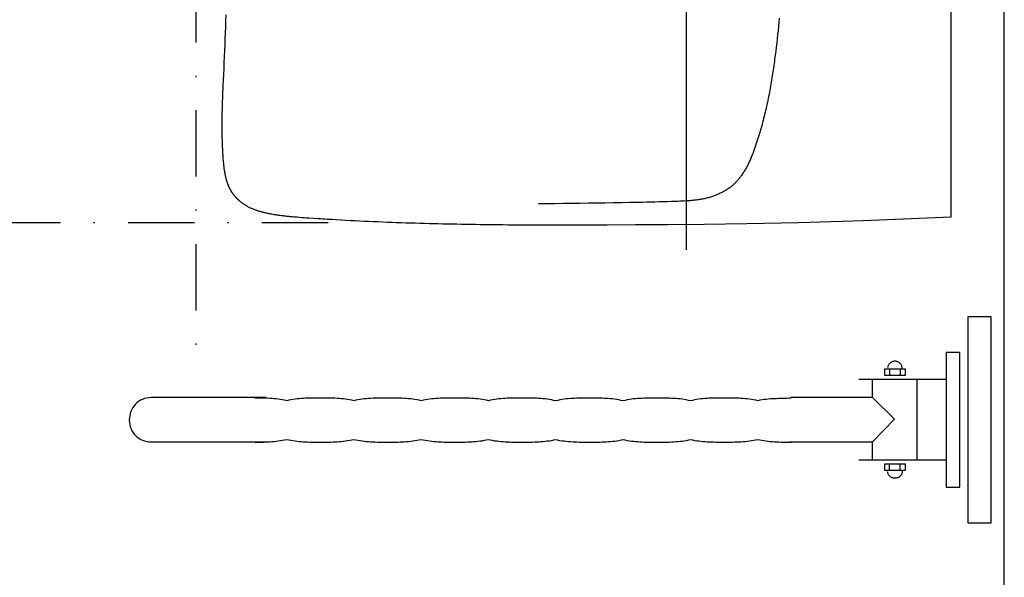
# Model space of a CAD drawing. Header units: millimetres. Extents: x 28600 to 181045, y -399112 to -163690.
# Tile 215 of 256: x 59997 to 60072, y -194621 to -194579. Entities that reach past the tile are written whole.
import ezdxf

# ---------------------------------------------------------------- set-up
doc = ezdxf.new("R2010")
doc.units = ezdxf.units.MM
doc.linetypes.add('216-500', pattern=[2.5, 1.5, -1])
doc.linetypes.add('STRICHPUNKTX2', pattern=[2, 1, -0.5, 0, -0.5])
doc.layers.get('0').update_dxf_attribs({"color": 8})
doc.layers.add('!! 2_proj ściany remont', color=8, linetype='Continuous')
doc.layers.add('!! 2_wypos-sanitarne', color=8, linetype='Continuous')

# ---------------------------------------------------------------- blocks, each defined once
blk = doc.blocks.new('umywalka niep')
for p, q in [((-1.75, -33.909), (-1.75, -49.44)), ((0, -33.909), (-1.75, -33.909)), ((0, -49.44), (0, -33.909)), ((-2.363, -36.598), (-3.378, -36.598)), ((-3.378, -36.598), (-3.378, -46.752)), ((-2.363, -46.752), (-2.363, -36.598)), ((-8.012, -38.34), (-8.012, -37.833)), ((-8.012, -37.833), (-6.489, -37.833)), ((-7.792, -37.699), (-7.8, -37.754)), ((-7.778, -37.646), (-7.792, -37.699)), ((-7.759, -37.596), (-7.778, -37.646)), ((-7.736, -37.547), (-7.759, -37.596)), ((-7.708, -37.502), (-7.736, -37.547)), ((-7.677, -37.459), (-7.708, -37.502)), ((-7.641, -37.42), (-7.677, -37.459)), ((-7.651, -37.828), (-7.651, -38.328)), ((-7.602, -37.384), (-7.641, -37.42)), ((-7.559, -37.352), (-7.602, -37.384)), ((-7.514, -37.325), (-7.559, -37.352)), ((-7.465, -37.302), (-7.514, -37.325)), ((-7.415, -37.283), (-7.465, -37.302)), ((-7.362, -37.269), (-7.415, -37.283)), ((-7.307, -37.261), (-7.362, -37.269)), ((-7.25, -37.258), (-7.307, -37.261)), ((-7.194, -37.261), (-7.25, -37.258)), ((-7.139, -37.269), (-7.194, -37.261)), ((-7.087, -37.283), (-7.139, -37.269)), ((-7.036, -37.302), (-7.087, -37.283)), ((-6.988, -37.325), (-7.036, -37.302)), ((-6.942, -37.352), (-6.988, -37.325)), ((-6.899, -37.384), (-6.942, -37.352)), ((-6.86, -37.42), (-6.899, -37.384)), ((-6.824, -37.459), (-6.86, -37.42)), ((-6.849, -37.828), (-6.849, -38.328)), ((-6.793, -37.502), (-6.824, -37.459)), ((-6.765, -37.547), (-6.793, -37.502)), ((-6.741, -37.596), (-6.765, -37.547)), ((-6.723, -37.646), (-6.741, -37.596)), ((-6.709, -37.699), (-6.723, -37.646)), ((-6.701, -37.754), (-6.709, -37.699)), ((-6.698, -37.811), (-6.701, -37.754)), ((-6.698, -37.811), (-6.698, -37.811)), ((-6.489, -37.833), (-6.489, -38.34)), ((-6.489, -38.34), (-8.012, -38.34)), ((-3.384, -38.628), (-9.984, -38.628)), ((-8.935, -39.986), (-8.935, -38.626)), ((-5.584, -44.689), (-5.584, -38.626)), ((-63.868, -40.078), (-64.022, -40.136)), ((-63.706, -40.036), (-63.868, -40.078)), ((-63.538, -40.01), (-63.706, -40.036)), ((-63.363, -40.001), (-63.538, -40.01)), ((-54.71, -40.001), (-63.363, -40.001)), ((-63.363, -40.001), (-63.363, -40.001)), ((-55.38, -40.041), (-55.541, -40.041)), ((-55.22, -40.042), (-55.38, -40.041)), ((-55.06, -40.044), (-55.22, -40.042)), ((-54.899, -40.046), (-55.06, -40.044)), ((-54.74, -40.051), (-54.899, -40.046)), ((-54.579, -40.057), (-54.74, -40.051)), ((-54.419, -40.066), (-54.579, -40.057)), ((-54.259, -40.076), (-54.419, -40.066)), ((-54.098, -40.09), (-54.259, -40.076)), ((-53.938, -40.106), (-54.098, -40.09)), ((-53.778, -40.126), (-53.938, -40.106)), ((-52.346, -40.106), (-52.505, -40.126)), ((-52.188, -40.09), (-52.346, -40.106)), ((-52.03, -40.077), (-52.188, -40.09)), ((-51.872, -40.066), (-52.03, -40.077)), ((-51.713, -40.058), (-51.872, -40.066)), ((-51.555, -40.052), (-51.713, -40.058)), ((-51.397, -40.047), (-51.555, -40.052)), ((-51.239, -40.044), (-51.397, -40.047)), ((-51.081, -40.043), (-51.239, -40.044)), ((-50.923, -40.042), (-51.081, -40.043)), ((-50.764, -40.041), (-50.923, -40.042)), ((-50.606, -40.042), (-50.764, -40.041)), ((-50.448, -40.041), (-50.606, -40.042)), ((-50.289, -40.042), (-50.448, -40.041)), ((-50.13, -40.043), (-50.289, -40.042)), ((-49.971, -40.045), (-50.13, -40.043)), ((-49.812, -40.047), (-49.971, -40.045)), ((-49.653, -40.052), (-49.812, -40.047)), ((-49.494, -40.058), (-49.653, -40.052)), ((-49.335, -40.066), (-49.494, -40.058)), ((-49.176, -40.077), (-49.335, -40.066)), ((-49.018, -40.09), (-49.176, -40.077)), ((-48.86, -40.106), (-49.018, -40.09)), ((-48.702, -40.126), (-48.86, -40.106)), ((-47.279, -40.107), (-47.438, -40.127)), ((-47.12, -40.091), (-47.279, -40.107)), ((-46.96, -40.077), (-47.12, -40.091)), ((-46.801, -40.067), (-46.96, -40.077)), ((-46.642, -40.058), (-46.801, -40.067)), ((-46.483, -40.052), (-46.642, -40.058)), ((-46.324, -40.048), (-46.483, -40.052)), ((-46.164, -40.045), (-46.324, -40.048)), ((-46.005, -40.043), (-46.164, -40.045)), ((-45.846, -40.043), (-46.005, -40.043)), ((-45.687, -40.042), (-45.846, -40.043)), ((-45.528, -40.043), (-45.687, -40.042)), ((-45.368, -40.042), (-45.528, -40.043)), ((-45.209, -40.043), (-45.368, -40.042)), ((-45.05, -40.043), (-45.209, -40.043)), ((-44.891, -40.045), (-45.05, -40.043)), ((-44.731, -40.048), (-44.891, -40.045)), ((-44.572, -40.052), (-44.731, -40.048)), ((-44.413, -40.058), (-44.572, -40.052)), ((-44.254, -40.067), (-44.413, -40.058)), ((-44.095, -40.077), (-44.254, -40.067)), ((-43.936, -40.091), (-44.095, -40.077)), ((-43.776, -40.107), (-43.936, -40.091)), ((-43.617, -40.127), (-43.776, -40.107)), ((-42.192, -40.107), (-42.35, -40.127)), ((-42.034, -40.091), (-42.192, -40.107)), ((-41.877, -40.077), (-42.034, -40.091)), ((-41.719, -40.067), (-41.877, -40.077)), ((-41.561, -40.059), (-41.719, -40.067)), ((-41.403, -40.053), (-41.561, -40.059)), ((-41.246, -40.048), (-41.403, -40.053)), ((-41.088, -40.046), (-41.246, -40.048)), ((-40.93, -40.044), (-41.088, -40.046)), ((-40.773, -40.043), (-40.93, -40.044)), ((-40.615, -40.043), (-40.773, -40.043)), ((-40.457, -40.043), (-40.615, -40.043)), ((-40.298, -40.043), (-40.457, -40.043)), ((-40.139, -40.043), (-40.298, -40.043)), ((-39.98, -40.044), (-40.139, -40.043)), ((-39.82, -40.046), (-39.98, -40.044)), ((-39.66, -40.048), (-39.82, -40.046)), ((-39.501, -40.053), (-39.66, -40.048)), ((-39.342, -40.059), (-39.501, -40.053)), ((-39.182, -40.067), (-39.342, -40.059)), ((-39.023, -40.078), (-39.182, -40.067)), ((-38.864, -40.091), (-39.023, -40.078)), ((-38.705, -40.107), (-38.864, -40.091)), ((-38.547, -40.127), (-38.705, -40.107)), ((-37.127, -40.108), (-37.285, -40.127)), ((-36.969, -40.091), (-37.127, -40.108)), ((-36.811, -40.078), (-36.969, -40.091)), ((-36.653, -40.068), (-36.811, -40.078)), ((-36.494, -40.059), (-36.653, -40.068)), ((-36.336, -40.053), (-36.494, -40.059)), ((-36.178, -40.049), (-36.336, -40.053)), ((-36.02, -40.046), (-36.178, -40.049)), ((-35.862, -40.045), (-36.02, -40.046)), ((-35.704, -40.044), (-35.862, -40.045)), ((-35.545, -40.044), (-35.704, -40.044)), ((-35.387, -40.044), (-35.545, -40.044)), ((-35.229, -40.044), (-35.387, -40.044)), ((-35.07, -40.044), (-35.229, -40.044)), ((-34.912, -40.045), (-35.07, -40.044)), ((-34.753, -40.046), (-34.912, -40.045)), ((-34.594, -40.049), (-34.753, -40.046)), ((-34.435, -40.053), (-34.594, -40.049)), ((-34.277, -40.059), (-34.435, -40.053)), ((-34.118, -40.068), (-34.277, -40.059)), ((-33.959, -40.078), (-34.118, -40.068)), ((-33.801, -40.092), (-33.959, -40.078)), ((-33.642, -40.108), (-33.801, -40.092)), ((-33.483, -40.128), (-33.642, -40.108)), ((-32.052, -40.108), (-32.211, -40.128)), ((-31.893, -40.092), (-32.052, -40.108)), ((-31.734, -40.078), (-31.893, -40.092)), ((-31.574, -40.068), (-31.734, -40.078)), ((-31.415, -40.06), (-31.574, -40.068)), ((-31.256, -40.054), (-31.415, -40.06)), ((-31.097, -40.05), (-31.256, -40.054)), ((-30.938, -40.047), (-31.097, -40.05)), ((-30.779, -40.046), (-30.938, -40.047)), ((-30.619, -40.045), (-30.779, -40.046)), ((-30.46, -40.045), (-30.619, -40.045)), ((-30.301, -40.045), (-30.46, -40.045)), ((-30.142, -40.045), (-30.301, -40.045)), ((-29.984, -40.045), (-30.142, -40.045)), ((-29.825, -40.046), (-29.984, -40.045)), ((-29.666, -40.047), (-29.825, -40.046)), ((-29.508, -40.05), (-29.666, -40.047)), ((-29.349, -40.054), (-29.508, -40.05)), ((-29.19, -40.06), (-29.349, -40.054)), ((-29.031, -40.068), (-29.19, -40.06)), ((-28.873, -40.079), (-29.031, -40.068)), ((-28.714, -40.092), (-28.873, -40.079)), ((-28.556, -40.108), (-28.714, -40.092)), ((-28.397, -40.128), (-28.556, -40.108)), ((-26.968, -40.108), (-27.127, -40.128)), ((-26.81, -40.092), (-26.968, -40.108)), ((-26.651, -40.079), (-26.81, -40.092)), ((-26.492, -40.069), (-26.651, -40.079)), ((-26.333, -40.06), (-26.492, -40.069)), ((-26.175, -40.054), (-26.333, -40.06)), ((-26.016, -40.05), (-26.175, -40.054)), ((-25.857, -40.048), (-26.016, -40.05)), ((-25.699, -40.046), (-25.857, -40.048)), ((-25.54, -40.046), (-25.699, -40.046)), ((-25.381, -40.046), (-25.54, -40.046)), ((-25.222, -40.046), (-25.381, -40.046)), ((-25.063, -40.046), (-25.222, -40.046)), ((-24.904, -40.046), (-25.063, -40.046)), ((-24.745, -40.046), (-24.904, -40.046)), ((-24.586, -40.048), (-24.745, -40.046)), ((-24.427, -40.05), (-24.586, -40.048)), ((-24.267, -40.055), (-24.427, -40.05)), ((-24.108, -40.06), (-24.267, -40.055)), ((-23.949, -40.069), (-24.108, -40.06)), ((-23.79, -40.079), (-23.949, -40.069)), ((-23.63, -40.092), (-23.79, -40.079)), ((-23.471, -40.109), (-23.63, -40.092)), ((-23.312, -40.129), (-23.471, -40.109)), ((-21.902, -40.107), (-22.06, -40.128)), ((-21.743, -40.09), (-21.902, -40.107)), ((-21.583, -40.076), (-21.743, -40.09)), ((-21.423, -40.065), (-21.583, -40.076)), ((-21.262, -40.057), (-21.423, -40.065)), ((-21.101, -40.05), (-21.262, -40.057)), ((-20.94, -40.045), (-21.101, -40.05)), ((-20.78, -40.042), (-20.94, -40.045)), ((-20.62, -40.04), (-20.78, -40.042)), ((-20.461, -40.039), (-20.62, -40.04)), ((-20.303, -40.039), (-20.461, -40.039)), ((-20.147, -40.039), (-20.303, -40.039)), ((-19.987, -40.039), (-20.147, -40.039)), ((-19.827, -40.039), (-19.987, -40.039)), ((-19.667, -40.04), (-19.827, -40.039)), ((-19.507, -40.042), (-19.667, -40.04)), ((-19.347, -40.045), (-19.507, -40.042)), ((-19.187, -40.05), (-19.347, -40.045)), ((-19.028, -40.056), (-19.187, -40.05)), ((-18.868, -40.065), (-19.028, -40.056)), ((-18.708, -40.075), (-18.868, -40.065)), ((-18.549, -40.089), (-18.708, -40.075)), ((-18.39, -40.105), (-18.549, -40.089)), ((-18.23, -40.125), (-18.39, -40.105)), ((-16.65, -40.107), (-16.807, -40.119)), ((-16.493, -40.098), (-16.65, -40.107)), ((-16.336, -40.091), (-16.493, -40.098)), ((-16.179, -40.085), (-16.336, -40.091)), ((-16.022, -40.08), (-16.179, -40.085)), ((-15.865, -40.076), (-16.022, -40.08)), ((-15.708, -40.072), (-15.865, -40.076)), ((-15.551, -40.066), (-15.708, -40.072)), ((-15.394, -40.06), (-15.551, -40.066)), ((-15.237, -40.051), (-15.394, -40.06)), ((-15.08, -40.04), (-15.237, -40.051)), ((-8.959, -40), (-15.082, -40)), ((-15.08, -40.04), (-15.08, -40.04)), ((-7.293, -41.621), (-8.946, -39.994)), ((-64.743, -40.757), (-64.823, -40.898)), ((-64.651, -40.625), (-64.743, -40.757)), ((-64.546, -40.503), (-64.651, -40.625)), ((-64.43, -40.393), (-64.546, -40.503)), ((-64.304, -40.294), (-64.43, -40.393)), ((-64.167, -40.208), (-64.304, -40.294)), ((-64.022, -40.136), (-64.167, -40.208)), ((-53.618, -40.149), (-53.778, -40.126)), ((-53.458, -40.177), (-53.618, -40.149)), ((-53.297, -40.208), (-53.458, -40.177)), ((-53.137, -40.244), (-53.297, -40.208)), ((-52.979, -40.208), (-53.137, -40.244)), ((-52.821, -40.177), (-52.979, -40.208)), ((-52.663, -40.149), (-52.821, -40.177)), ((-52.505, -40.126), (-52.663, -40.149)), ((-48.544, -40.15), (-48.702, -40.126)), ((-48.387, -40.177), (-48.544, -40.15)), ((-48.231, -40.209), (-48.387, -40.177)), ((-48.075, -40.245), (-48.231, -40.209)), ((-47.916, -40.209), (-48.075, -40.245)), ((-47.757, -40.177), (-47.916, -40.209)), ((-47.597, -40.15), (-47.757, -40.177)), ((-47.438, -40.127), (-47.597, -40.15)), ((-43.458, -40.15), (-43.617, -40.127)), ((-43.299, -40.177), (-43.458, -40.15)), ((-43.14, -40.209), (-43.299, -40.177)), ((-42.981, -40.246), (-43.14, -40.209)), ((-42.823, -40.209), (-42.981, -40.246)), ((-42.665, -40.178), (-42.823, -40.209)), ((-42.507, -40.15), (-42.665, -40.178)), ((-42.35, -40.127), (-42.507, -40.15)), ((-38.389, -40.151), (-38.547, -40.127)), ((-38.231, -40.178), (-38.389, -40.151)), ((-38.074, -40.21), (-38.231, -40.178)), ((-37.918, -40.247), (-38.074, -40.21)), ((-37.76, -40.21), (-37.918, -40.247)), ((-37.602, -40.178), (-37.76, -40.21)), ((-37.444, -40.151), (-37.602, -40.178)), ((-37.285, -40.127), (-37.444, -40.151)), ((-33.324, -40.151), (-33.483, -40.128)), ((-33.165, -40.179), (-33.324, -40.151)), ((-33.007, -40.211), (-33.165, -40.179)), ((-32.848, -40.247), (-33.007, -40.211)), ((-32.689, -40.211), (-32.848, -40.247)), ((-32.53, -40.179), (-32.689, -40.211)), ((-32.371, -40.151), (-32.53, -40.179)), ((-32.211, -40.128), (-32.371, -40.151)), ((-28.238, -40.152), (-28.397, -40.128)), ((-28.079, -40.179), (-28.238, -40.152)), ((-27.92, -40.211), (-28.079, -40.179)), ((-27.761, -40.248), (-27.92, -40.211)), ((-27.603, -40.211), (-27.761, -40.248)), ((-27.444, -40.179), (-27.603, -40.211)), ((-27.286, -40.152), (-27.444, -40.179)), ((-27.127, -40.128), (-27.286, -40.152)), ((-23.153, -40.152), (-23.312, -40.129)), ((-22.993, -40.18), (-23.153, -40.152)), ((-22.834, -40.212), (-22.993, -40.18)), ((-22.675, -40.249), (-22.834, -40.212)), ((-22.524, -40.212), (-22.675, -40.249)), ((-22.371, -40.18), (-22.524, -40.212)), ((-22.216, -40.152), (-22.371, -40.18)), ((-22.06, -40.128), (-22.216, -40.152)), ((-18.07, -40.148), (-18.23, -40.125)), ((-17.911, -40.175), (-18.07, -40.148)), ((-17.751, -40.207), (-17.911, -40.175)), ((-17.591, -40.243), (-17.751, -40.207)), ((-17.434, -40.207), (-17.591, -40.243)), ((-17.278, -40.178), (-17.434, -40.207)), ((-17.121, -40.154), (-17.278, -40.178)), ((-16.964, -40.135), (-17.121, -40.154)), ((-16.807, -40.119), (-16.964, -40.135)), ((-65.003, -41.537), (-65.01, -41.711)), ((-64.981, -41.367), (-65.003, -41.537)), ((-64.943, -41.204), (-64.981, -41.367)), ((-64.89, -41.047), (-64.943, -41.204)), ((-64.823, -40.898), (-64.89, -41.047)), ((-65.01, -41.711), (-65, -41.884)), ((-65, -41.884), (-64.974, -42.051)), ((-64.974, -42.051), (-64.933, -42.21)), ((-64.933, -42.21), (-64.877, -42.363)), ((-8.951, -43.352), (-7.293, -41.621)), ((-64.877, -42.363), (-64.807, -42.506)), ((-64.807, -42.506), (-64.725, -42.641)), ((-64.725, -42.641), (-64.631, -42.765)), ((-64.631, -42.765), (-64.525, -42.88)), ((-64.525, -42.88), (-64.408, -42.983)), ((-64.408, -42.983), (-64.282, -43.075)), ((-64.282, -43.075), (-64.147, -43.155)), ((-64.147, -43.155), (-64.004, -43.221)), ((-64.004, -43.221), (-63.852, -43.274)), ((-63.852, -43.274), (-63.695, -43.313)), ((-63.695, -43.313), (-63.531, -43.336)), ((-63.531, -43.336), (-54.728, -43.345)), ((-55.367, -43.383), (-55.526, -43.383)), ((-55.207, -43.382), (-55.367, -43.383)), ((-55.048, -43.381), (-55.207, -43.382)), ((-54.889, -43.378), (-55.048, -43.381)), ((-54.73, -43.374), (-54.889, -43.378)), ((-54.57, -43.368), (-54.73, -43.374)), ((-54.411, -43.36), (-54.57, -43.368)), ((-54.252, -43.349), (-54.411, -43.36)), ((-54.093, -43.336), (-54.252, -43.349)), ((-53.933, -43.319), (-54.093, -43.336)), ((-53.774, -43.3), (-53.933, -43.319)), ((-53.615, -43.276), (-53.774, -43.3)), ((-53.456, -43.248), (-53.615, -43.276)), ((-53.297, -43.217), (-53.456, -43.248)), ((-53.138, -43.18), (-53.297, -43.217)), ((-52.979, -43.217), (-53.138, -43.18)), ((-52.821, -43.249), (-52.979, -43.217)), ((-52.663, -43.276), (-52.821, -43.249)), ((-52.505, -43.3), (-52.663, -43.276)), ((-52.346, -43.319), (-52.505, -43.3)), ((-52.188, -43.336), (-52.346, -43.319)), ((-52.03, -43.349), (-52.188, -43.336)), ((-51.872, -43.36), (-52.03, -43.349)), ((-51.713, -43.368), (-51.872, -43.36)), ((-51.555, -43.374), (-51.713, -43.368)), ((-51.397, -43.378), (-51.555, -43.374)), ((-51.239, -43.382), (-51.397, -43.378)), ((-51.081, -43.383), (-51.239, -43.382)), ((-50.922, -43.384), (-51.081, -43.383)), ((-50.764, -43.384), (-50.922, -43.384)), ((-50.606, -43.384), (-50.764, -43.384)), ((-50.447, -43.384), (-50.606, -43.384)), ((-50.289, -43.384), (-50.447, -43.384)), ((-50.13, -43.383), (-50.289, -43.384)), ((-49.971, -43.382), (-50.13, -43.383)), ((-49.812, -43.378), (-49.971, -43.382)), ((-49.654, -43.374), (-49.812, -43.378)), ((-49.495, -43.368), (-49.654, -43.374)), ((-49.336, -43.36), (-49.495, -43.368)), ((-49.177, -43.349), (-49.336, -43.36)), ((-49.019, -43.336), (-49.177, -43.349)), ((-48.86, -43.32), (-49.019, -43.336)), ((-48.702, -43.3), (-48.86, -43.32)), ((-48.543, -43.277), (-48.702, -43.3)), ((-48.384, -43.249), (-48.543, -43.277)), ((-48.226, -43.218), (-48.384, -43.249)), ((-48.067, -43.182), (-48.226, -43.218)), ((-47.908, -43.218), (-48.067, -43.182)), ((-47.749, -43.249), (-47.908, -43.218)), ((-47.59, -43.277), (-47.749, -43.249)), ((-47.432, -43.3), (-47.59, -43.277)), ((-47.273, -43.32), (-47.432, -43.3)), ((-47.114, -43.336), (-47.273, -43.32)), ((-46.956, -43.35), (-47.114, -43.336)), ((-46.797, -43.361), (-46.956, -43.35)), ((-46.638, -43.369), (-46.797, -43.361)), ((-46.48, -43.375), (-46.638, -43.369)), ((-46.321, -43.379), (-46.48, -43.375)), ((-46.162, -43.382), (-46.321, -43.379)), ((-46.003, -43.384), (-46.162, -43.382)), ((-45.845, -43.385), (-46.003, -43.384)), ((-45.686, -43.385), (-45.845, -43.385)), ((-45.528, -43.385), (-45.686, -43.385)), ((-45.369, -43.385), (-45.528, -43.385)), ((-45.21, -43.385), (-45.369, -43.385)), ((-45.051, -43.384), (-45.21, -43.385)), ((-44.893, -43.382), (-45.051, -43.384)), ((-44.734, -43.379), (-44.893, -43.382)), ((-44.575, -43.375), (-44.734, -43.379)), ((-44.417, -43.369), (-44.575, -43.375)), ((-44.258, -43.361), (-44.417, -43.369)), ((-44.099, -43.35), (-44.258, -43.361)), ((-43.94, -43.337), (-44.099, -43.35)), ((-43.782, -43.32), (-43.94, -43.337)), ((-43.623, -43.301), (-43.782, -43.32)), ((-43.464, -43.277), (-43.623, -43.301)), ((-43.306, -43.25), (-43.464, -43.277)), ((-43.147, -43.218), (-43.306, -43.25)), ((-42.988, -43.182), (-43.147, -43.218)), ((-42.83, -43.218), (-42.988, -43.182)), ((-42.672, -43.25), (-42.83, -43.218)), ((-42.514, -43.277), (-42.672, -43.25)), ((-42.356, -43.301), (-42.514, -43.277)), ((-42.197, -43.32), (-42.356, -43.301)), ((-42.039, -43.337), (-42.197, -43.32)), ((-41.881, -43.35), (-42.039, -43.337)), ((-41.723, -43.361), (-41.881, -43.35)), ((-41.564, -43.369), (-41.723, -43.361)), ((-41.406, -43.376), (-41.564, -43.369)), ((-41.248, -43.38), (-41.406, -43.376)), ((-41.09, -43.383), (-41.248, -43.38)), ((-40.932, -43.385), (-41.09, -43.383)), ((-40.773, -43.386), (-40.932, -43.385)), ((-40.615, -43.386), (-40.773, -43.386)), ((-40.457, -43.386), (-40.615, -43.386)), ((-40.299, -43.386), (-40.457, -43.386)), ((-40.14, -43.386), (-40.299, -43.386)), ((-39.982, -43.385), (-40.14, -43.386)), ((-39.824, -43.383), (-39.982, -43.385)), ((-39.665, -43.38), (-39.824, -43.383)), ((-39.507, -43.376), (-39.665, -43.38)), ((-39.348, -43.369), (-39.507, -43.376)), ((-39.19, -43.361), (-39.348, -43.369)), ((-39.032, -43.35), (-39.19, -43.361)), ((-38.873, -43.337), (-39.032, -43.35)), ((-38.715, -43.321), (-38.873, -43.337)), ((-38.557, -43.301), (-38.715, -43.321)), ((-38.398, -43.278), (-38.557, -43.301)), ((-38.24, -43.251), (-38.398, -43.278)), ((-38.082, -43.219), (-38.24, -43.251)), ((-37.924, -43.183), (-38.082, -43.219)), ((-37.764, -43.219), (-37.924, -43.183)), ((-37.604, -43.251), (-37.764, -43.219)), ((-37.445, -43.278), (-37.604, -43.251)), ((-37.285, -43.301), (-37.445, -43.278)), ((-37.126, -43.321), (-37.285, -43.301)), ((-36.966, -43.337), (-37.126, -43.321)), ((-36.807, -43.351), (-36.966, -43.337)), ((-36.647, -43.362), (-36.807, -43.351)), ((-36.487, -43.37), (-36.647, -43.362)), ((-36.328, -43.376), (-36.487, -43.37)), ((-36.168, -43.381), (-36.328, -43.376)), ((-36.009, -43.384), (-36.168, -43.381)), ((-35.849, -43.386), (-36.009, -43.384)), ((-35.69, -43.387), (-35.849, -43.386)), ((-35.53, -43.387), (-35.69, -43.387)), ((-35.371, -43.387), (-35.53, -43.387)), ((-35.213, -43.387), (-35.371, -43.387)), ((-35.056, -43.387), (-35.213, -43.387)), ((-34.898, -43.386), (-35.056, -43.387)), ((-34.74, -43.384), (-34.898, -43.386)), ((-34.583, -43.381), (-34.74, -43.384)), ((-34.425, -43.377), (-34.583, -43.381)), ((-34.267, -43.37), (-34.425, -43.377)), ((-34.109, -43.362), (-34.267, -43.37)), ((-33.952, -43.351), (-34.109, -43.362)), ((-33.794, -43.338), (-33.952, -43.351)), ((-33.637, -43.321), (-33.794, -43.338)), ((-33.479, -43.302), (-33.637, -43.321)), ((-33.321, -43.279), (-33.479, -43.302)), ((-33.163, -43.252), (-33.321, -43.279)), ((-33.006, -43.22), (-33.163, -43.252)), ((-32.848, -43.185), (-33.006, -43.22)), ((-32.687, -43.22), (-32.848, -43.185)), ((-32.526, -43.252), (-32.687, -43.22)), ((-32.366, -43.279), (-32.526, -43.252)), ((-32.205, -43.302), (-32.366, -43.279)), ((-32.045, -43.322), (-32.205, -43.302)), ((-31.884, -43.338), (-32.045, -43.322)), ((-31.723, -43.352), (-31.884, -43.338)), ((-31.562, -43.363), (-31.723, -43.352)), ((-31.402, -43.371), (-31.562, -43.363)), ((-31.241, -43.377), (-31.402, -43.371)), ((-31.08, -43.382), (-31.241, -43.377)), ((-30.919, -43.385), (-31.08, -43.382)), ((-30.759, -43.387), (-30.919, -43.385)), ((-30.598, -43.388), (-30.759, -43.387)), ((-30.437, -43.388), (-30.598, -43.388)), ((-30.276, -43.389), (-30.437, -43.388)), ((-30.119, -43.388), (-30.276, -43.389)), ((-29.962, -43.388), (-30.119, -43.388)), ((-29.805, -43.387), (-29.962, -43.388)), ((-29.648, -43.385), (-29.805, -43.387)), ((-29.491, -43.382), (-29.648, -43.385)), ((-29.334, -43.377), (-29.491, -43.382)), ((-29.178, -43.371), (-29.334, -43.377)), ((-29.021, -43.363), (-29.178, -43.371)), ((-28.864, -43.352), (-29.021, -43.363)), ((-28.706, -43.339), (-28.864, -43.352)), ((-28.549, -43.322), (-28.706, -43.339)), ((-28.391, -43.303), (-28.549, -43.322)), ((-28.233, -43.279), (-28.391, -43.303)), ((-28.074, -43.252), (-28.233, -43.279)), ((-27.914, -43.221), (-28.074, -43.252)), ((-27.754, -43.186), (-27.914, -43.221)), ((-27.596, -43.221), (-27.754, -43.186)), ((-27.437, -43.252), (-27.596, -43.221)), ((-27.278, -43.279), (-27.437, -43.252)), ((-27.119, -43.303), (-27.278, -43.279)), ((-26.96, -43.322), (-27.119, -43.303)), ((-26.801, -43.339), (-26.96, -43.322)), ((-26.642, -43.352), (-26.801, -43.339)), ((-26.483, -43.363), (-26.642, -43.352)), ((-26.325, -43.372), (-26.483, -43.363)), ((-26.166, -43.378), (-26.325, -43.372)), ((-26.007, -43.383), (-26.166, -43.378)), ((-25.848, -43.386), (-26.007, -43.383)), ((-25.69, -43.388), (-25.848, -43.386)), ((-25.531, -43.389), (-25.69, -43.388)), ((-25.371, -43.389), (-25.531, -43.389)), ((-25.212, -43.389), (-25.371, -43.389)), ((-25.053, -43.389), (-25.212, -43.389)), ((-24.894, -43.389), (-25.053, -43.389)), ((-24.734, -43.388), (-24.894, -43.389)), ((-24.575, -43.386), (-24.734, -43.388)), ((-24.415, -43.383), (-24.575, -43.386)), ((-24.256, -43.378), (-24.415, -43.383)), ((-24.096, -43.372), (-24.256, -43.378)), ((-23.937, -43.363), (-24.096, -43.372)), ((-23.778, -43.352), (-23.937, -43.363)), ((-23.618, -43.339), (-23.778, -43.352)), ((-23.459, -43.323), (-23.618, -43.339)), ((-23.299, -43.303), (-23.459, -43.323)), ((-23.14, -43.28), (-23.299, -43.303)), ((-22.98, -43.253), (-23.14, -43.28)), ((-22.821, -43.222), (-22.98, -43.253)), ((-22.661, -43.187), (-22.821, -43.222)), ((-22.506, -43.222), (-22.661, -43.187)), ((-22.35, -43.253), (-22.506, -43.222)), ((-22.194, -43.279), (-22.35, -43.253)), ((-22.037, -43.302), (-22.194, -43.279)), ((-21.879, -43.321), (-22.037, -43.302)), ((-21.721, -43.337), (-21.879, -43.321)), ((-21.562, -43.35), (-21.721, -43.337)), ((-21.404, -43.36), (-21.562, -43.35)), ((-21.246, -43.368), (-21.404, -43.36)), ((-21.087, -43.373), (-21.246, -43.368)), ((-20.929, -43.377), (-21.087, -43.373)), ((-20.771, -43.38), (-20.929, -43.377)), ((-20.614, -43.382), (-20.771, -43.38)), ((-20.458, -43.382), (-20.614, -43.382)), ((-20.302, -43.382), (-20.458, -43.382)), ((-20.147, -43.383), (-20.302, -43.382)), ((-19.988, -43.382), (-20.147, -43.383)), ((-19.827, -43.382), (-19.988, -43.382)), ((-19.666, -43.381), (-19.827, -43.382)), ((-19.505, -43.38), (-19.666, -43.381)), ((-19.343, -43.377), (-19.505, -43.38)), ((-19.181, -43.373), (-19.343, -43.377)), ((-19.02, -43.367), (-19.181, -43.373)), ((-18.858, -43.359), (-19.02, -43.367)), ((-18.697, -43.348), (-18.858, -43.359)), ((-18.538, -43.335), (-18.697, -43.348)), ((-18.379, -43.319), (-18.538, -43.335)), ((-18.221, -43.299), (-18.379, -43.319)), ((-18.065, -43.275), (-18.221, -43.299)), ((-17.91, -43.248), (-18.065, -43.275)), ((-17.757, -43.216), (-17.91, -43.248)), ((-17.606, -43.18), (-17.757, -43.216)), ((-17.449, -43.216), (-17.606, -43.18)), ((-17.291, -43.248), (-17.449, -43.216)), ((-17.133, -43.275), (-17.291, -43.248)), ((-16.974, -43.299), (-17.133, -43.275)), ((-16.815, -43.319), (-16.974, -43.299)), ((-16.656, -43.335), (-16.815, -43.319)), ((-16.496, -43.349), (-16.656, -43.335)), ((-16.336, -43.359), (-16.496, -43.349)), ((-16.176, -43.367), (-16.336, -43.359)), ((-16.015, -43.374), (-16.176, -43.367)), ((-15.855, -43.378), (-16.015, -43.374)), ((-15.695, -43.381), (-15.855, -43.378)), ((-15.535, -43.382), (-15.695, -43.381)), ((-15.374, -43.383), (-15.535, -43.382)), ((-15.215, -43.383), (-15.374, -43.383)), ((-15.055, -43.383), (-15.215, -43.383)), ((-15.192, -43.352), (-8.951, -43.352)), ((-15.055, -43.383), (-15.055, -43.383)), ((-8.935, -44.689), (-8.935, -43.359)), ((-3.384, -44.721), (-9.984, -44.721)), ((-8.012, -45.514), (-8.012, -45.006)), ((-8.012, -45.006), (-6.489, -45.006)), ((-7.651, -45.518), (-7.651, -45.019)), ((-6.849, -45.518), (-6.849, -45.019)), ((-6.489, -45.006), (-6.489, -45.514)), ((-6.489, -45.514), (-8.012, -45.514)), ((-7.792, -45.647), (-7.8, -45.592)), ((-7.778, -45.7), (-7.792, -45.647)), ((-7.759, -45.751), (-7.778, -45.7)), ((-7.736, -45.799), (-7.759, -45.751)), ((-7.708, -45.845), (-7.736, -45.799)), ((-7.677, -45.887), (-7.708, -45.845)), ((-7.641, -45.926), (-7.677, -45.887)), ((-7.602, -45.962), (-7.641, -45.926)), ((-7.559, -45.994), (-7.602, -45.962)), ((-7.514, -46.022), (-7.559, -45.994)), ((-7.465, -46.045), (-7.514, -46.022)), ((-7.415, -46.064), (-7.465, -46.045)), ((-7.036, -46.045), (-7.087, -46.064)), ((-6.988, -46.022), (-7.036, -46.045)), ((-6.942, -45.994), (-6.988, -46.022)), ((-6.899, -45.962), (-6.942, -45.994)), ((-6.86, -45.926), (-6.899, -45.962)), ((-6.824, -45.887), (-6.86, -45.926)), ((-6.793, -45.845), (-6.824, -45.887)), ((-6.765, -45.799), (-6.793, -45.845)), ((-6.741, -45.751), (-6.765, -45.799)), ((-6.723, -45.7), (-6.741, -45.751)), ((-6.709, -45.647), (-6.723, -45.7)), ((-6.701, -45.592), (-6.709, -45.647)), ((-6.698, -45.536), (-6.701, -45.592)), ((-6.698, -45.536), (-6.698, -45.536)), ((-7.362, -46.077), (-7.415, -46.064)), ((-7.307, -46.086), (-7.362, -46.077)), ((-7.25, -46.089), (-7.307, -46.086)), ((-7.194, -46.086), (-7.25, -46.089)), ((-7.139, -46.077), (-7.194, -46.086)), ((-7.087, -46.064), (-7.139, -46.077)), ((-3.378, -46.752), (-2.363, -46.752)), ((-1.75, -49.44), (0, -49.44))]:
    blk.add_line(p, q)
blk = doc.blocks.new('gvb')
at = {"linetype": 'STRICHPUNKTX2', "ltscale": 5}
for p, q in [((130664.969, 14667.746), (130664.969, 14497.746)), ((130654.969, 14507.746), (130824.969, 14507.746))]:
    blk.add_line(p, q, dxfattribs=at)
at = {"linetype": '216-500', "ltscale": 5}
blk.add_circle((130739.969, 14582.746), 75, dxfattribs=at)
blk = doc.blocks.new('A$Cfa5879fe')
for points in [[(-0.26899, -0.00001), (0.26899, 0.00001)], [(-0.269, -0.00004), (-0.27185, -0.06611), (-0.27328, -0.11534), (-0.27405, -0.15428), (-0.2745, -0.18653), (-0.27478, -0.21409), (-0.27495, -0.23818), (-0.27507, -0.25961), (-0.27513, -0.27892), (-0.27514, -0.28919)], [(-0.11898, -0.12972), (-0.1221, -0.13003), (-0.12521, -0.13035), (-0.12833, -0.13067), (-0.13145, -0.13101), (-0.13456, -0.13135), (-0.13767, -0.13171), (-0.14079, -0.13208), (-0.1439, -0.13246), (-0.14545, -0.13265), (-0.14701, -0.13285), (-0.14856, -0.13305), (-0.15011, -0.13326), (-0.15167, -0.13347), (-0.15322, -0.13368), (-0.15477, -0.1339), (-0.15632, -0.13412), (-0.15787, -0.13435), (-0.15942, -0.13458), (-0.16097, -0.13482), (-0.16252, -0.13506), (-0.16407, -0.13531), (-0.16561, -0.13556), (-0.16716, -0.13582), (-0.1687, -0.13608), (-0.17025, -0.13635), (-0.17179, -0.13663), (-0.17333, -0.13691), (-0.17487, -0.1372), (-0.17641, -0.13749), (-0.17795, -0.13779), (-0.17948, -0.1381), (-0.18102, -0.13842), (-0.18255, -0.13874), (-0.18408, -0.13907), (-0.18562, -0.13941), (-0.18714, -0.13975), (-0.18867, -0.1401), (-0.1902, -0.14046), (-0.19172, -0.14083), (-0.19324, -0.14121), (-0.19476, -0.14159), (-0.19628, -0.14198), (-0.19779, -0.14238), (-0.1993, -0.14279), (-0.20081, -0.14321), (-0.20232, -0.14364), (-0.20383, -0.14407), (-0.20533, -0.14452), (-0.20683, -0.14497), (-0.20833, -0.14543), (-0.20982, -0.1459), (-0.21131, -0.14638), (-0.2128, -0.14687), (-0.21429, -0.14737), (-0.21577, -0.14788), (-0.21725, -0.1484), (-0.21799, -0.14866), (-0.21872, -0.14893), (-0.21946, -0.1492), (-0.22019, -0.14947), (-0.22093, -0.14975), (-0.22166, -0.15003), (-0.22238, -0.15032), (-0.22311, -0.15061), (-0.22384, -0.15091), (-0.22456, -0.15121), (-0.22528, -0.15152), (-0.226, -0.15183), (-0.22671, -0.15215), (-0.22743, -0.15248), (-0.22814, -0.15281), (-0.22884, -0.15315), (-0.22955, -0.1535), (-0.23025, -0.15385), (-0.23094, -0.15421), (-0.23163, -0.15458), (-0.23232, -0.15496), (-0.233, -0.15534), (-0.23368, -0.15573), (-0.23435, -0.15614), (-0.23502, -0.15655), (-0.23568, -0.15697), (-0.23634, -0.1574), (-0.23699, -0.15784), (-0.23763, -0.15829), (-0.23826, -0.15875), (-0.23858, -0.15898), (-0.23889, -0.15922), (-0.2392, -0.15946), (-0.23951, -0.1597), (-0.23982, -0.15995), (-0.24012, -0.16019), (-0.24042, -0.16044), (-0.24072, -0.1607), (-0.24102, -0.16095), (-0.24131, -0.16121), (-0.24161, -0.16147), (-0.2419, -0.16173), (-0.24218, -0.162), (-0.24247, -0.16227), (-0.24275, -0.16254), (-0.24303, -0.16282), (-0.24331, -0.1631), (-0.24358, -0.16338), (-0.24385, -0.16366), (-0.24412, -0.16394), (-0.24438, -0.16423), (-0.24465, -0.16452), (-0.2449, -0.16482), (-0.24516, -0.16512), (-0.24541, -0.16542), (-0.24566, -0.16572), (-0.24591, -0.16602), (-0.24615, -0.16633), (-0.24639, -0.16664), (-0.24663, -0.16695), (-0.24686, -0.16727), (-0.24709, -0.16758), (-0.24732, -0.1679), (-0.24754, -0.16822), (-0.24776, -0.16855), (-0.24798, -0.16887), (-0.2482, -0.1692), (-0.24841, -0.16953), (-0.24862, -0.16986), (-0.24882, -0.1702), (-0.24903, -0.17053), (-0.24923, -0.17087), (-0.24943, -0.17121), (-0.24962, -0.17155), (-0.24981, -0.17189), (-0.25, -0.17223), (-0.25019, -0.17258), (-0.25037, -0.17292), (-0.25073, -0.17362), (-0.25107, -0.17433), (-0.25141, -0.17503), (-0.25173, -0.17575), (-0.25204, -0.17647), (-0.25234, -0.17719), (-0.25263, -0.17792), (-0.25291, -0.17865), (-0.25318, -0.17939), (-0.25344, -0.18013), (-0.25368, -0.18087), (-0.25392, -0.18162), (-0.25414, -0.18237), (-0.25436, -0.18312), (-0.25456, -0.18388), (-0.25475, -0.18464), (-0.25494, -0.1854), (-0.25511, -0.18617), (-0.25528, -0.18693), (-0.25543, -0.1877), (-0.25558, -0.18847), (-0.25571, -0.18924), (-0.25584, -0.19002), (-0.25596, -0.19079), (-0.25607, -0.19157), (-0.25617, -0.19234), (-0.25627, -0.19312), (-0.25636, -0.1939), (-0.25644, -0.19468), (-0.25651, -0.19546), (-0.25658, -0.19624), (-0.25665, -0.19702), (-0.25671, -0.1978), (-0.25676, -0.19858), (-0.25681, -0.19937), (-0.25686, -0.20015), (-0.25694, -0.20171), (-0.25701, -0.20328), (-0.25708, -0.20484), (-0.25713, -0.20641), (-0.25719, -0.20798), (-0.25729, -0.21111), (-0.25739, -0.21424), (-0.25748, -0.21737), (-0.25757, -0.22051), (-0.25766, -0.22364), (-0.25774, -0.22677), (-0.25782, -0.2299), (-0.25789, -0.23304), (-0.25797, -0.23617), (-0.2581, -0.24244), (-0.25822, -0.2487), (-0.25834, -0.25497), (-0.25844, -0.26124), (-0.25853, -0.2675), (-0.25862, -0.27377), (-0.2587, -0.28004), (-0.25878, -0.28631), (-0.25884, -0.29257), (-0.25891, -0.29884), (-0.25897, -0.30511), (-0.25902, -0.31138)], [(-0.27514, -0.28919), (-0.27514, -0.29268), (-0.27514, -0.29617), (-0.27514, -0.29967), (-0.27513, -0.30316), (-0.27512, -0.30665), (-0.27511, -0.31014), (-0.2751, -0.31364), (-0.27509, -0.31713), (-0.27507, -0.32062), (-0.27505, -0.32412), (-0.27503, -0.32761), (-0.275, -0.3311), (-0.27497, -0.33459), (-0.27494, -0.33809), (-0.27491, -0.34158), (-0.27487, -0.34507), (-0.27483, -0.34857), (-0.27479, -0.35206), (-0.27474, -0.35555), (-0.27469, -0.35904), (-0.27463, -0.36254), (-0.27458, -0.36603), (-0.27452, -0.36952), (-0.27445, -0.37301), (-0.27438, -0.37651), (-0.27431, -0.38), (-0.27423, -0.38349), (-0.27415, -0.38698), (-0.27407, -0.39047), (-0.27398, -0.39397), (-0.27389, -0.39746), (-0.27379, -0.40095), (-0.27368, -0.40444), (-0.27358, -0.40793), (-0.27346, -0.41142), (-0.27335, -0.41491), (-0.27323, -0.41841), (-0.2731, -0.4219), (-0.27297, -0.42539), (-0.27283, -0.42888), (-0.27269, -0.43237), (-0.27254, -0.43586), (-0.27238, -0.43935), (-0.27222, -0.44284), (-0.27206, -0.44632), (-0.27189, -0.44981), (-0.27171, -0.4533), (-0.27152, -0.45679), (-0.27133, -0.46028), (-0.27114, -0.46377), (-0.27093, -0.46725), (-0.27072, -0.47074), (-0.27061, -0.47248), (-0.2705, -0.47423), (-0.27039, -0.47597), (-0.27028, -0.47771), (-0.27005, -0.4812), (-0.26981, -0.48468), (-0.26969, -0.48642), (-0.26956, -0.48817), (-0.26944, -0.48991), (-0.2693, -0.49165), (-0.26917, -0.49339), (-0.2691, -0.49426), (-0.26903, -0.49513), (-0.26895, -0.496), (-0.26888, -0.49687), (-0.2688, -0.49774), (-0.26872, -0.49861), (-0.26863, -0.49948), (-0.26855, -0.50035), (-0.26846, -0.50122), (-0.26836, -0.50208), (-0.26826, -0.50295), (-0.26816, -0.50382), (-0.26806, -0.50469), (-0.26795, -0.50555), (-0.26783, -0.50642), (-0.26772, -0.50728), (-0.26759, -0.50815), (-0.26746, -0.50901), (-0.26733, -0.50988), (-0.26719, -0.51074), (-0.26704, -0.5116), (-0.26689, -0.51246), (-0.26679, -0.51301), (-0.26669, -0.51356), (-0.26659, -0.51411), (-0.26648, -0.51466), (-0.26637, -0.51521), (-0.26625, -0.51576), (-0.26613, -0.51631), (-0.26601, -0.51686), (-0.26589, -0.5174), (-0.26576, -0.51795), (-0.26563, -0.51849), (-0.26549, -0.51904), (-0.26536, -0.51958), (-0.26521, -0.52012), (-0.26506, -0.52066), (-0.26491, -0.5212), (-0.26475, -0.52174), (-0.26459, -0.52228), (-0.26442, -0.52281), (-0.26425, -0.52334), (-0.26407, -0.52388), (-0.26388, -0.52441), (-0.26369, -0.52493), (-0.2635, -0.52546), (-0.26329, -0.52598), (-0.26308, -0.5265), (-0.26287, -0.52702), (-0.26264, -0.52753), (-0.26242, -0.52804), (-0.26218, -0.52855), (-0.26194, -0.52906), (-0.26169, -0.52956), (-0.26143, -0.53006), (-0.26117, -0.53055), (-0.26089, -0.53105), (-0.26062, -0.53154), (-0.26033, -0.53202), (-0.26004, -0.5325), (-0.25974, -0.53298), (-0.25943, -0.53345), (-0.25912, -0.53391), (-0.2588, -0.53437), (-0.25847, -0.53483), (-0.25813, -0.53528), (-0.25779, -0.53573), (-0.25762, -0.53595), (-0.25744, -0.53617), (-0.25726, -0.53638), (-0.25708, -0.5366), (-0.2569, -0.53681), (-0.25672, -0.53703), (-0.25654, -0.53724), (-0.25635, -0.53745), (-0.25616, -0.53766), (-0.25597, -0.53786), (-0.25578, -0.53807), (-0.25558, -0.53827), (-0.25539, -0.53847), (-0.25519, -0.53867), (-0.25499, -0.53887), (-0.25479, -0.53906), (-0.25459, -0.53926), (-0.25439, -0.53945), (-0.25418, -0.53964), (-0.25397, -0.53983), (-0.25376, -0.54002), (-0.25355, -0.5402), (-0.25334, -0.54039), (-0.25313, -0.54057), (-0.25291, -0.54075), (-0.25269, -0.54092), (-0.25248, -0.5411), (-0.25226, -0.54127), (-0.25203, -0.54144), (-0.25181, -0.54161), (-0.25158, -0.54178), (-0.25136, -0.54195), (-0.25113, -0.54211), (-0.2509, -0.54227), (-0.25067, -0.54243), (-0.25044, -0.54258), (-0.2502, -0.54274), (-0.24997, -0.54289), (-0.24973, -0.54304), (-0.24949, -0.54319), (-0.24925, -0.54333), (-0.24901, -0.54348), (-0.24877, -0.54362), (-0.24852, -0.54375), (-0.24828, -0.54389), (-0.24803, -0.54402), (-0.24778, -0.54415), (-0.24753, -0.54428), (-0.24728, -0.54441), (-0.24703, -0.54453), (-0.24678, -0.54465), (-0.24652, -0.54477), (-0.24627, -0.54489), (-0.24601, -0.545), (-0.24575, -0.54511), (-0.24549, -0.54522), (-0.24524, -0.54533), (-0.24497, -0.54543), (-0.24471, -0.54554), (-0.24445, -0.54563), (-0.24419, -0.54573), (-0.24392, -0.54583), (-0.24339, -0.54601), (-0.24286, -0.54619), (-0.24233, -0.54635), (-0.24179, -0.54651), (-0.24125, -0.54667), (-0.24071, -0.54681), (-0.24017, -0.54696), (-0.23962, -0.54709), (-0.23908, -0.54722), (-0.23853, -0.54734), (-0.23798, -0.54746), (-0.23743, -0.54757), (-0.23688, -0.54768), (-0.23633, -0.54779), (-0.23578, -0.54789), (-0.23523, -0.54798), (-0.23467, -0.54807), (-0.23412, -0.54816), (-0.23357, -0.54825), (-0.23301, -0.54833), (-0.23246, -0.54841), (-0.2319, -0.54848), (-0.23135, -0.54855), (-0.23079, -0.54862), (-0.23023, -0.54868), (-0.22967, -0.54875), (-0.22912, -0.5488), (-0.22856, -0.54886), (-0.22744, -0.54897), (-0.22633, -0.54907), (-0.22521, -0.54916), (-0.22409, -0.54924), (-0.22297, -0.54932), (-0.22186, -0.54939), (-0.22074, -0.54946), (-0.21962, -0.54952), (-0.2185, -0.54958), (-0.21738, -0.54964), (-0.21626, -0.54969), (-0.21514, -0.54974), (-0.21402, -0.54978), (-0.2129, -0.54982), (-0.21178, -0.54986), (-0.21066, -0.54989), (-0.20954, -0.54992), (-0.20842, -0.54994), (-0.20729, -0.54996), (-0.20617, -0.54998), (-0.20505, -0.54999), (-0.20393, -0.55), (-0.20281, -0.55001), (-0.20169, -0.55002), (-0.20057, -0.55002), (-0.19945, -0.55002), (-0.19833, -0.55001), (-0.19721, -0.55), (-0.19608, -0.54999), (-0.19496, -0.54998), (-0.19384, -0.54997), (-0.19272, -0.54995), (-0.19048, -0.54991), (-0.18824, -0.54986), (-0.186, -0.5498), (-0.18376, -0.54973), (-0.18152, -0.54966), (-0.17928, -0.54958), (-0.17704, -0.5495), (-0.17479, -0.54941), (-0.17255, -0.54932), (-0.17031, -0.54923), (-0.16584, -0.54903), (-0.16136, -0.54883), (-0.15688, -0.54863), (-0.1524, -0.54844), (-0.14792, -0.54825), (-0.14344, -0.54806), (-0.13896, -0.54788), (-0.13448, -0.54771), (-0.12999, -0.54754), (-0.12551, -0.54737), (-0.12103, -0.54721), (-0.11655, -0.54706)]]:
    blk.add_lwpolyline(points)
at = {"ltscale": 2}
blk.add_lwpolyline([(0.28695, -0.19999), (-0.29376, -0.19999)], dxfattribs=at)

msp = doc.modelspace()

# ---------------------------------------------------------------- linework, layer by layer
at = {"layer": '!! 2_proj ściany remont'}
msp.add_lwpolyline([(60071.56735, -194641.12813), (60071.56735, -194353.12813)], dxfattribs=at)

# ---------------------------------------------------------------- block references
at = {"layer": '!! 2_wypos-sanitarne', "xscale": -1}
msp.add_blockref('gvb', (190675.53592, -209102.39573), dxfattribs=at)
at = {"layer": '!! 2_wypos-sanitarne'}
msp.add_blockref('umywalka niep', (60070.56734, -194567.81883), dxfattribs=at)
at = {"layer": '!! 2_wypos-sanitarne', "xscale": -100, "yscale": 100, "zscale": 100, "rotation": 270}
msp.add_blockref('A$Cfa5879fe', (60067.56735, -194567.30939), dxfattribs=at)

doc.saveas('drawing.dxf')
